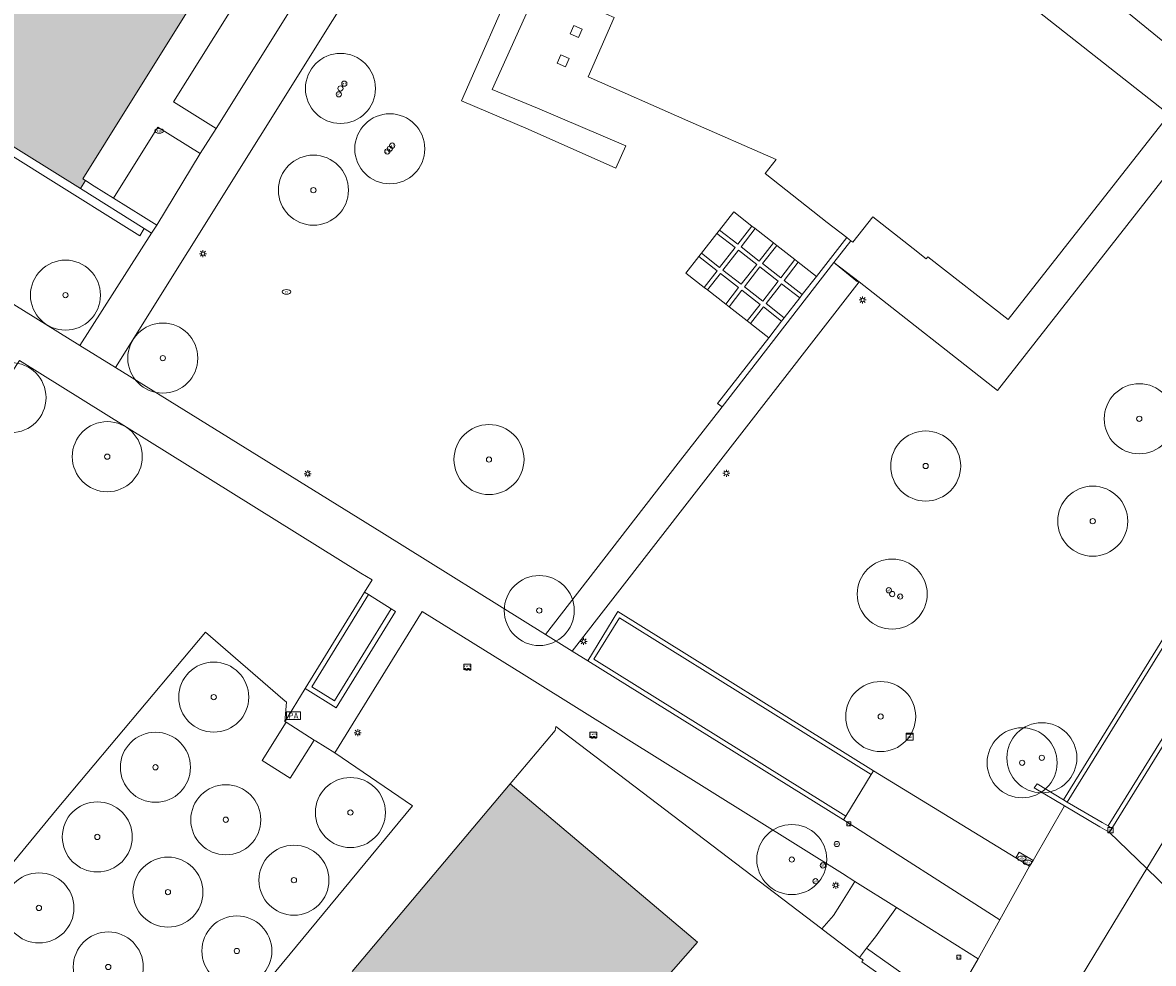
# Model space of a CAD drawing. Header units: metres. Extents: x 187482 to 189800, y 333582 to 335019.
# Tile 247 of 256: x 189061 to 189142, y 334550 to 334617. Entities that reach past the tile are written whole.
import ezdxf
from ezdxf.enums import TextEntityAlignment as Align

# ---------------------------------------------------------------- set-up
doc = ezdxf.new("R2010")
doc.units = ezdxf.units.M
doc.layers.get('0').update_dxf_attribs({"color": 252, "lineweight": 18})
for name, color, linetype, lineweight in [('B-WE-GK-KADEMUUR-GV', 252, 'Continuous', 18), ('B-WE-GR-BEPLANTING_CULTUUR_HEESTERS-GV', 252, 'Continuous', 18), ('B-WE-GR-BOOM-S', 252, 'Continuous', 18), ('B-WE-GR-HAAG-G', 252, 'GR-HAAG1-SO', 18), ('B-WE-IE-MEUBILAIR-S', 252, 'Continuous', 18), ('B-WE-IE-MEUBILAIR_WEGMEUBILAIR-S', 252, 'Continuous', 18), ('B-WE-IE-TERREINAFSCHEIDING_KUNSTMATIG_HEKWERK-G', 252, 'IE-TERREINAFSCHEIDING_KUNSTMATIG-SO', 18), ('B-WE-IE-TERREINAFSCHEIDING_KUNSTMATIG_MUUR-G', 252, 'IE-TERREINAFSCHEIDING_KUNSTMATIG-SO', 18), ('B-WE-IE-TERREINAFSCHEIDING_KUNSTMATIG_MUUR-GV', 252, 'Continuous', 18), ('B-WE-OG-BEBOUWING-GV', 252, 'Continuous', 18), ('B-WE-OG-TERREIN_BEGROEID-GV', 252, 'Continuous', 18), ('B-WE-OG-TERREIN_ERF-GV', 252, 'Continuous', 18), ('B-WE-OG-WATER_BEEK-GV', 252, 'Continuous', 18), ('B-WE-RI-HWA_GOOT_LIJNGOOT-G', 252, 'Continuous', 18), ('B-WE-VH-GESLOTENVERHARDING_ASFALT-GV', 252, 'Continuous', 18), ('B-WE-VH-OPENVERHARDING-GV', 252, 'Continuous', 18), ('B-WE-VH-OPENVERHARDING_STRAATBAKSTEEN-GV', 252, 'Continuous', 18), ('B-WE-VH-OPENVERHARDING_TEGEL-GV', 252, 'Continuous', 18)]:
    doc.layers.add(name, color=color, linetype=linetype, lineweight=lineweight)
doc.layers.add('B-WE-OG-BEBOUWING-V', color=7, linetype='Continuous', lineweight=18, true_color=0xf0f0f0)
doc.styles.add('NLCS-ISO', font='NLCS-ISO.ttf')
doc.linetypes.add('GR-HAAG1-SO', pattern='A,6,[176,NLCS.SHX,S=0.125,R=0,X=0,Y=0],-2', length=8)
doc.linetypes.add('IE-TERREINAFSCHEIDING_KUNSTMATIG-SO', pattern='A,4,[82,NLCS.SHX,S=0.75,R=90,X=0,Y=0],4,-2', length=10)

# ---------------------------------------------------------------- blocks, each defined once
blk = doc.blocks.new('SIE-MEUBILAIR_BORD_VERKEER-SO')
blk.add_lwpolyline([(-0.5625, -0.5625), (0.5625, -0.5625), (0.5625, 0.5625), (-0.5625, 0.5625)], close=True)
at = {"style": 'NLCS-ISO'}
blk.add_text('vb', height=0.75, dxfattribs=at).set_placement((0, 0), align=Align.MIDDLE_CENTER)
blk = doc.blocks.new('SIE-MEUBILAIR_BORD_LOCATIEPAAL-SO')
blk.add_lwpolyline([(-0.75, -0.75), (0.75, -0.75), (0.75, 0.75), (-0.75, 0.75)], close=True)
at = {"style": 'NLCS-ISO'}
blk.add_text('lp', height=0.75, dxfattribs=at).set_placement((0.01, 0.12), align=Align.MIDDLE_CENTER)
blk = doc.blocks.new('SIE-MEUBILAIR_KAST_CAI-SO')
for points in [[(-1, 1), (1, 1), (1, 0.84), (-1, 0.84)], [(-1, 0.76), (1, 0.76), (1, -1), (-1, -1)]]:
    blk.add_lwpolyline(points, close=True)
at = {"style": 'NLCS-ISO'}
blk.add_text('cai', height=0.75, dxfattribs=at).set_placement((0, 0), align=Align.MIDDLE_CENTER)
blk = doc.blocks.new('SIE-MEUBILAIR_PAAL_LICHTMAST-SO')
for points in [[(-0.62, 0), (-1, 0)], [(-0.71, 0.71), (-0.44, 0.44)], [(0, 1), (0, 0.62)], [(0.44, 0.44), (0.71, 0.71)], [(1, 0), (0.62, 0)], [(-0.71, -0.71), (-0.44, -0.44)], [(0, -0.62), (0, -1)], [(0.44, -0.44), (0.71, -0.71)]]:
    blk.add_lwpolyline(points)
blk.add_circle((0, 0), 0.5)
blk = doc.blocks.new('SIE-MEUBILAIR_PAAL_AFSLUITPAAL-SO')
blk.add_circle((0, 0), 0.75)
at = {"style": 'NLCS-ISO'}
blk.add_text('af', height=0.75, dxfattribs=at).set_placement((0, 0.05), align=Align.MIDDLE_CENTER)
blk = doc.blocks.new('SIE-MEUBILAIR_PUT_KOLK-SO')
blk.add_ellipse((0, 0), major_axis=(1.25, 0), ratio=0.54)
at = {"style": 'NLCS-ISO'}
blk.add_text('klk', height=0.75, dxfattribs=at).set_placement((0.03, 0), align=Align.MIDDLE_CENTER)
blk = doc.blocks.new('SIE-MEUBILAIR_PUT_RIOOLPUT-SO')
blk.add_ellipse((0, 0), major_axis=(1.25, 0), ratio=0.54)
at = {"style": 'NLCS-ISO'}
blk.add_text('ri', height=0.75, dxfattribs=at).set_placement((-0.04, 0.07), align=Align.MIDDLE_CENTER)
blk = doc.blocks.new('SIE-MEUBILAIR_SENSOR_CAMERA-SO')
for p, q in [((1, 0.5), (-1, 0.5)), ((-1, 0.5), (-1, -1.125)), ((1, -1.125), (1, 0.5))]:
    blk.add_line(p, q)
for centre, start, end in [((-0.75, -1.0625), 36.869898, 143.130102), ((-0.75, -1.1875), 36.869898, 143.130102), ((-0.75, -1.3125), 36.869898, 143.130102), ((-0.25, -0.6875), 216.869898, 323.130102), ((-0.25, -0.8125), 216.869898, 323.130102), ((-0.25, -0.9375), 216.869898, 323.130102), ((0.25, -1.0625), 36.869898, 143.130102), ((0.25, -1.1875), 36.869898, 143.130102), ((0.25, -1.3125), 36.869898, 143.130102), ((0.75, -0.6875), 216.869898, 323.130102), ((0.75, -0.8125), 216.869898, 323.130102), ((0.75, -0.9375), 216.869898, 323.130102)]:
    blk.add_arc(centre, 0.3125, start, end)
at = {"style": 'NLCS-ISO'}
blk.add_text('cam', height=0.75, dxfattribs=at).set_placement((0, 0), align=Align.MIDDLE_CENTER)
blk = doc.blocks.new('SIE-WEG_PARKEERAUTOMAAT-SO')
at = {"flags": 128}
blk.add_lwpolyline([(-2, -1.095), (2, -1.095), (2, 1.095), (-2, 1.095)], close=True, dxfattribs=at)
at = {"style": 'NLCS-ISO'}
blk.add_text('PA', height=1.75, dxfattribs=at).set_placement((0, 0), align=Align.MIDDLE_CENTER)
blk = doc.blocks.new('SGR-BOOM_GBKN-SO')
at = {"color": 0, "linetype": 'ByBlock', "lineweight": 18}
for radius in [2, 0.15]:
    blk.add_circle((0, 0), radius, dxfattribs=at)

msp = doc.modelspace()

# ---------------------------------------------------------------- hatches: boundary and pattern name
at = {"layer": 'B-WE-OG-BEBOUWING-V'}
h = msp.add_hatch(color=256, dxfattribs=at)
h.dxf.hatch_style = 1
h.paths.add_polyline_path([(189066.662, 334642.997), (189067.239, 334642.638), (189058.837, 334629.202), (189050.181, 334615.36), (189049.995, 334615.477), (189049.62, 334614.864), (189065.43, 334604.999), (189065.795, 334605.574), (189065.609, 334605.692), (189067.228, 334608.284), (189090.843, 334646.088), (189091.038, 334645.966), (189091.414, 334646.568), (189090.825, 334646.936), (189082.359, 334652.225), (189078.621, 334654.56), (189078.511, 334654.386), (189075.069, 334656.503)], flags=17)
h.paths.add_polyline_path([(189033.973, 334625.638), (189040.323, 334635.78), (189045.948, 334632.212), (189046.992, 334631.55), (189056.22, 334646.446), (189059.996, 334644.092), (189061.388, 334646.323), (189069.804, 334659.808), (189031.513, 334683.749), (189031.626, 334683.938), (189031.077, 334684.266), (189031.017, 334684.302), (189030.334, 334683.161), (189026.05, 334685.854), (189026.761, 334687.013), (189026.256, 334687.318), (189025.502, 334686.067), (189019.988, 334689.51), (189020.761, 334690.736), (189020.304, 334691.024), (189019.517, 334689.776), (189015.985, 334691.977), (189013.835, 334688.51), (189011.186, 334690.158), (188994.104, 334662.695), (188988.594, 334653.69), (189033.861, 334625.46)], flags=16)
h = msp.add_hatch(color=256, dxfattribs=at)
h.dxf.hatch_style = 1
h.paths.add_polyline_path([(189109.454, 334516.106), (189109.761, 334515.869), (189112.533, 334513.73), (189112.831, 334513.5), (189113.021, 334513.4), (189119.213, 334523.039), (189118.72, 334523.356), (189115.595, 334525.363), (189121.378, 334534.366), (189117.115, 334537.104), (189115.068, 334538.419), (189113.667, 334539.319), (189108.018, 334530.363), (189108.209, 334530.23), (189106.844, 334527.935), (189101.816, 334531.787), (189103.065, 334533.241), (189101.017, 334534.999), (189101.789, 334535.851), (189098.531, 334538.724), (189109.502, 334551.231), (189104.275, 334555.637), (189096.122, 334562.51), (189084.843, 334549.13), (189085.225, 334548.808), (189088.703, 334545.876), (189088.651, 334545.814), (189089.092, 334545.43), (189092.629, 334542.347), (189085.912, 334534.275), (189105.177, 334519.407), (189105.469, 334519.181), (189107.489, 334517.622), (189107.554, 334517.572)], flags=17)

# ---------------------------------------------------------------- linework, layer by layer
at = {"layer": 'B-WE-GK-KADEMUUR-GV', "flags": 128}
for points in [[(189168.596, 334607.127), (189168.385, 334607.335), (189154.299, 334591.539), (189150.373, 334585.185), (189135.657, 334561.369), (189135.919, 334561.209), (189154.562, 334591.38)], [(189138.827, 334559.523), (189139.094, 334559.342), (189157.654, 334589.3), (189171.566, 334603.882), (189171.298, 334604.065), (189157.459, 334589.509)]]:
    msp.add_lwpolyline(points, close=True, dxfattribs=at)
at = {"layer": 'B-WE-GR-BEPLANTING_CULTUUR_HEESTERS-GV', "flags": 128}
msp.add_lwpolyline([(189098.93, 334641.783), (189067.932, 334592.24), (189086.962, 334580.447), (189098.652, 334573.176), (189108.136, 334585.403), (189111.257, 334589.427), (189110.941, 334589.667), (189114.596, 334594.357), (189113.295, 334595.371), (189113.058, 334595.555), (189111.757, 334596.57), (189111.52, 334596.754), (189110.219, 334597.769), (189109.982, 334597.953), (189108.681, 334598.967), (189109.603, 334600.15), (189109.787, 334600.387), (189110.894, 334601.807), (189111.078, 334602.043), (189112.093, 334603.345), (189113.394, 334602.33), (189113.631, 334602.146), (189114.932, 334601.132), (189115.169, 334600.947), (189116.47, 334599.933), (189116.707, 334599.749), (189118.008, 334598.734), (189120.166, 334601.503), (189118.775, 334602.593), (189114.331, 334606.075), (189115.116, 334607.076), (189108.825, 334609.847), (189101.692, 334612.988), (189103.554, 334617.216)], dxfattribs=at)
for points in [[(189103.664, 334606.458), (189097.403, 334609.243), (189092.642, 334611.277), (189096.623, 334620.339), (189100.229, 334628.047), (189101.61, 334627.464), (189098.168, 334619.483), (189094.842, 334612.065), (189098.08, 334610.743), (189104.386, 334608.044)], [(189098.168, 334619.483), (189101.61, 334627.464), (189100.229, 334628.047), (189096.623, 334620.339), (189092.642, 334611.277), (189097.403, 334609.243), (189103.664, 334606.458), (189104.386, 334608.044), (189098.08, 334610.743), (189094.842, 334612.065)], [(189101.008, 334615.794), (189100.412, 334616.054), (189100.672, 334616.65), (189101.268, 334616.39)], [(189100.09, 334613.686), (189099.494, 334613.945), (189099.753, 334614.541), (189100.349, 334614.281)], [(189113.394, 334602.33), (189112.093, 334603.345), (189111.078, 334602.043), (189112.38, 334601.029)], [(189114.932, 334601.132), (189113.631, 334602.146), (189112.616, 334600.845), (189113.918, 334599.83)], [(189112.195, 334600.792), (189110.894, 334601.807), (189109.787, 334600.387), (189111.089, 334599.373)], [(189113.733, 334599.594), (189112.432, 334600.608), (189111.325, 334599.188), (189112.627, 334598.174)], [(189115.169, 334600.947), (189114.154, 334599.646), (189115.456, 334598.632), (189116.47, 334599.933)], [(189109.603, 334600.15), (189108.681, 334598.967), (189109.982, 334597.953), (189110.904, 334599.136)], [(189118.008, 334598.734), (189116.707, 334599.749), (189115.692, 334598.447), (189116.994, 334597.433)], [(189111.141, 334598.952), (189110.219, 334597.769), (189111.52, 334596.754), (189112.442, 334597.937)], [(189115.271, 334598.395), (189113.97, 334599.409), (189112.863, 334597.99), (189114.165, 334596.975)], [(189116.809, 334597.196), (189115.508, 334598.21), (189114.401, 334596.791), (189115.703, 334595.776)], [(189112.679, 334597.753), (189111.757, 334596.57), (189113.058, 334595.555), (189113.98, 334596.739)], [(189114.217, 334596.554), (189113.295, 334595.371), (189114.596, 334594.357), (189115.518, 334595.54)], [(189121.072, 334550.136), (189121.112, 334550.106), (189121.225, 334550.021), (189121.345, 334549.965), (189121.254, 334549.815), (189126.195, 334546.318), (189126.949, 334545.604), (189127.521, 334546.57), (189121.572, 334550.781)]]:
    msp.add_lwpolyline(points, close=True, dxfattribs=at)
at = {"layer": 'B-WE-GR-HAAG-G', "ltscale": 0.2, "flags": 128}
for points in [[(189092.642, 334611.277), (189096.623, 334620.339)], [(189098.168, 334619.483), (189094.842, 334612.065)], [(189094.842, 334612.065), (189098.08, 334610.743)], [(189097.403, 334609.243), (189092.642, 334611.277)], [(189098.08, 334610.743), (189104.386, 334608.044)], [(189103.664, 334606.458), (189097.403, 334609.243)], [(189104.386, 334608.044), (189103.664, 334606.458)], [(189111.078, 334602.043), (189112.093, 334603.345)], [(189112.093, 334603.345), (189113.394, 334602.33)], [(189113.631, 334602.146), (189114.932, 334601.132)], [(189109.787, 334600.387), (189110.894, 334601.807)], [(189115.169, 334600.947), (189116.47, 334599.933)], [(189108.681, 334598.967), (189109.603, 334600.15)], [(189116.707, 334599.749), (189118.008, 334598.734)], [(189108.681, 334598.967), (189109.982, 334597.953)], [(189110.219, 334597.769), (189111.52, 334596.754)], [(189111.757, 334596.57), (189113.058, 334595.555)], [(189113.295, 334595.371), (189114.596, 334594.357)]]:
    msp.add_lwpolyline(points, dxfattribs=at)
at = {"layer": 'B-WE-IE-TERREINAFSCHEIDING_KUNSTMATIG_HEKWERK-G', "ltscale": 0.2, "flags": 128}
for points in [[(189083.6, 334564.732), (189089.164, 334560.945), (189077.927, 334547.371), (189068.513, 334535.936), (189062.622, 334540.874), (189058.217, 334544.566), (189053.592, 334548.396), (189063.767, 334560.738), (189074.377, 334573.344), (189079.899, 334568.574), (189080.16, 334568.349), (189080.045, 334566.956)], [(189099.384, 334566.602), (189118.384, 334552.177), (189118.416, 334552.153), (189121.072, 334550.136), (189121.112, 334550.106)], [(189121.225, 334550.021), (189121.112, 334550.106)]]:
    msp.add_lwpolyline(points, dxfattribs=at)
at = {"layer": 'B-WE-IE-TERREINAFSCHEIDING_KUNSTMATIG_MUUR-G', "ltscale": 0.2, "flags": 128}
for points in [[(189065.795, 334605.574), (189066.419, 334605.185), (189067.798, 334604.327), (189069.941, 334602.993), (189070.89, 334602.402), (189070.518, 334601.828), (189069.982, 334602.162), (189065.43, 334604.999)], [(189120.166, 334601.503), (189118.008, 334598.734)], [(189120.451, 334601.28), (189119.247, 334599.728)], [(189119.247, 334599.728), (189111.257, 334589.427)], [(189118.008, 334598.734), (189116.994, 334597.433)], [(189116.809, 334597.196), (189115.703, 334595.776)], [(189116.994, 334597.433), (189116.809, 334597.196)], [(189115.518, 334595.54), (189114.596, 334594.357)], [(189115.703, 334595.776), (189115.518, 334595.54)], [(189114.596, 334594.357), (189110.941, 334589.667)], [(189110.941, 334589.667), (189111.257, 334589.427)], [(189121.225, 334550.021), (189121.345, 334549.965), (189121.254, 334549.815), (189126.195, 334546.318), (189126.949, 334545.604), (189121.378, 334534.366)]]:
    msp.add_lwpolyline(points, dxfattribs=at)
at = {"layer": 'B-WE-IE-TERREINAFSCHEIDING_KUNSTMATIG_MUUR-GV', "flags": 128}
for points in [[(189119.247, 334599.728), (189120.451, 334601.28), (189120.342, 334601.365), (189120.166, 334601.503), (189118.008, 334598.734), (189116.994, 334597.433), (189116.809, 334597.196), (189115.703, 334595.776), (189115.518, 334595.54), (189114.596, 334594.357), (189110.941, 334589.667), (189111.257, 334589.427)], [(189087.634, 334575.002), (189083.588, 334568.434), (189081.967, 334569.447), (189086.019, 334576.024), (189085.722, 334576.207), (189081.487, 334569.335), (189083.701, 334567.951), (189087.94, 334574.813)], [(189122.082, 334563.451), (189103.821, 334574.82), (189101.664, 334571.303), (189119.926, 334559.945), (189120.095, 334560.217), (189102.103, 334571.407), (189103.925, 334574.378), (189121.913, 334563.179)], [(189139.094, 334559.342), (189138.827, 334559.523), (189138.419, 334559.761), (189136.357, 334560.958), (189135.919, 334561.209), (189135.657, 334561.369), (189133.761, 334562.523), (189133.563, 334562.224), (189135.716, 334560.954), (189138.253, 334559.457), (189138.918, 334559.065)]]:
    msp.add_lwpolyline(points, close=True, dxfattribs=at)
at = {"layer": 'B-WE-OG-BEBOUWING-GV', "flags": 128}
for points in [[(189066.662, 334642.997), (189067.239, 334642.638), (189058.837, 334629.202), (189050.181, 334615.36), (189049.995, 334615.477), (189049.62, 334614.864), (189065.43, 334604.999), (189065.795, 334605.574), (189065.609, 334605.692), (189067.228, 334608.284), (189090.843, 334646.088), (189091.038, 334645.966), (189091.414, 334646.568), (189090.825, 334646.936), (189082.359, 334652.225), (189078.621, 334654.56), (189078.511, 334654.386), (189075.069, 334656.503)], [(189132.813, 334618.448), (189132.693, 334618.542), (189129.97, 334620.682), (189121.738, 334627.151), (189107.984, 334633.224), (189105.838, 334628.35), (189101.356, 334618.173), (189103.554, 334617.216), (189101.692, 334612.988), (189108.825, 334609.847), (189115.116, 334607.076), (189114.331, 334606.075), (189118.775, 334602.593), (189120.166, 334601.503), (189120.342, 334601.365), (189120.451, 334601.28), (189120.593, 334601.168), (189122.023, 334602.988), (189124.913, 334600.722), (189125.849, 334599.988), (189125.959, 334600.131), (189131.683, 334595.657), (189143.193, 334610.291)], [(189101.268, 334616.39), (189100.672, 334616.65), (189100.412, 334616.054), (189101.008, 334615.794)], [(189100.349, 334614.281), (189099.753, 334614.541), (189099.494, 334613.945), (189100.09, 334613.686)], [(189080.12, 334566.909), (189078.418, 334564.192), (189080.419, 334562.923), (189082.133, 334565.641)]]:
    msp.add_lwpolyline(points, close=True, dxfattribs=at)
msp.add_lwpolyline([(189098.531, 334538.724), (189109.502, 334551.231), (189104.275, 334555.637), (189096.122, 334562.51), (189084.843, 334549.13)], dxfattribs=at)
at = {"layer": 'B-WE-OG-TERREIN_BEGROEID-GV', "flags": 128}
for points in [[(189070.518, 334601.828), (189069.982, 334602.162), (189069.677, 334601.625), (189062.756, 334605.951), (189048.554, 334614.828), (189047.809, 334613.632), (189043.814, 334607.22), (189057.924, 334598.448), (189060.671, 334596.74), (189065.397, 334593.811)], [(189082.133, 334565.641), (189080.419, 334562.923), (189078.418, 334564.192), (189080.12, 334566.909), (189080.045, 334566.956), (189080.16, 334568.349), (189079.899, 334568.574), (189074.377, 334573.344), (189063.767, 334560.738), (189053.592, 334548.396), (189058.217, 334544.566), (189062.622, 334540.874), (189068.513, 334535.936), (189077.927, 334547.371), (189089.164, 334560.945), (189083.6, 334564.732), (189082.235, 334565.577)], [(189127.521, 334546.57), (189127.745, 334546.947), (189128.237, 334547.766), (189128.42, 334548.044), (189129.545, 334550.028), (189123.728, 334553.684), (189122.216, 334551.611), (189121.572, 334550.781)]]:
    msp.add_lwpolyline(points, close=True, dxfattribs=at)
for points in [[(189146.634, 334610.622), (189130.929, 334590.602), (189121.051, 334598.352), (189100.555, 334571.993), (189101.664, 334571.303), (189103.821, 334574.82), (189122.082, 334563.451), (189132.24, 334557.239), (189132.469, 334557.653), (189133.469, 334557.051), (189135.716, 334560.954), (189133.563, 334562.224), (189133.761, 334562.523), (189135.657, 334561.369), (189150.373, 334585.185)], [(189053.592, 334548.396), (189063.767, 334560.738), (189074.377, 334573.344), (189079.899, 334568.574), (189080.16, 334568.349), (189080.045, 334566.956), (189081.487, 334569.335), (189085.722, 334576.207), (189086.261, 334577.068), (189085.46, 334577.563), (189061.093, 334592.743), (189059.43, 334590.246), (189056.375, 334592.15), (189034.895, 334559.885), (189020.018, 334537.538)], [(189084.843, 334549.13), (189096.122, 334562.51), (189099.345, 334566.333), (189099.384, 334566.602), (189118.384, 334552.177), (189119.228, 334553.115), (189119.671, 334553.837), (189120.744, 334555.559), (189119.869, 334556.109), (189097.703, 334569.931), (189097.121, 334570.295), (189089.854, 334574.826), (189083.6, 334564.732), (189089.164, 334560.945), (189077.927, 334547.371)]]:
    msp.add_lwpolyline(points, dxfattribs=at)
at = {"layer": 'B-WE-OG-TERREIN_ERF-GV', "flags": 128}
for points in [[(189090.843, 334646.088), (189067.228, 334608.284), (189065.609, 334605.692), (189065.795, 334605.574), (189066.419, 334605.185), (189067.798, 334604.327), (189070.966, 334609.391), (189073.997, 334607.495), (189075.12, 334609.293), (189072.09, 334611.188), (189083.601, 334629.587)], [(189126.195, 334546.318), (189121.254, 334549.815), (189121.345, 334549.965), (189121.225, 334550.021), (189121.112, 334550.106), (189121.072, 334550.136), (189118.416, 334552.153), (189118.384, 334552.177), (189099.384, 334566.602), (189099.345, 334566.333), (189096.122, 334562.51), (189104.275, 334555.637), (189109.502, 334551.231), (189098.531, 334538.724)]]:
    msp.add_lwpolyline(points, dxfattribs=at)
for points in [[(189075.12, 334609.293), (189086.634, 334627.689), (189083.601, 334629.587), (189072.09, 334611.188)], [(189048.554, 334614.828), (189062.756, 334605.951), (189069.677, 334601.625), (189069.982, 334602.162), (189065.43, 334604.999), (189049.62, 334614.864), (189049.995, 334615.477), (189049.231, 334615.936)], [(189067.798, 334604.327), (189069.941, 334602.993), (189070.89, 334602.402), (189073.997, 334607.495), (189070.966, 334609.391)], [(189070.89, 334602.402), (189069.941, 334602.993), (189067.798, 334604.327), (189066.419, 334605.185), (189065.795, 334605.574), (189065.43, 334604.999), (189069.982, 334602.162), (189070.518, 334601.828)]]:
    msp.add_lwpolyline(points, close=True, dxfattribs=at)
at = {"layer": 'B-WE-OG-WATER_BEEK-GV', "flags": 128}
msp.add_lwpolyline([(189171.298, 334604.065), (189171.398, 334604.376), (189171.268, 334604.675), (189168.596, 334607.127), (189154.562, 334591.38), (189135.919, 334561.209), (189136.357, 334560.958), (189138.419, 334559.761), (189138.827, 334559.523), (189157.459, 334589.509)], close=True, dxfattribs=at)
at = {"layer": 'B-WE-RI-HWA_GOOT_LIJNGOOT-G', "flags": 128}
msp.add_lwpolyline([(189119.364, 334599.625), (189120.927, 334598.338)], dxfattribs=at)
at = {"layer": 'B-WE-VH-GESLOTENVERHARDING_ASFALT-GV', "flags": 128}
for points in [[(189094.817, 334640.864), (189093.691, 334639.062), (189087.75, 334629.497), (189086.634, 334627.689), (189075.12, 334609.293), (189073.997, 334607.495), (189070.89, 334602.402), (189070.518, 334601.828), (189065.397, 334593.811), (189067.932, 334592.24), (189098.93, 334641.783), (189100.232, 334643.829), (189097.596, 334645.313)], [(189121.051, 334598.352), (189119.247, 334599.728), (189111.257, 334589.427), (189108.136, 334585.403), (189098.652, 334573.176), (189100.555, 334571.993)], [(189121.913, 334563.179), (189103.925, 334574.378), (189102.103, 334571.407), (189120.095, 334560.217)]]:
    msp.add_lwpolyline(points, close=True, dxfattribs=at)
msp.add_lwpolyline([(189061.093, 334592.743), (189085.46, 334577.563), (189086.261, 334577.068), (189085.722, 334576.207), (189086.019, 334576.024), (189087.634, 334575.002), (189087.94, 334574.813), (189083.701, 334567.951), (189081.487, 334569.335), (189080.045, 334566.956), (189080.12, 334566.909), (189082.133, 334565.641), (189082.235, 334565.577), (189083.6, 334564.732), (189089.854, 334574.826), (189097.121, 334570.295), (189097.703, 334569.931), (189119.869, 334556.109), (189120.744, 334555.559), (189123.728, 334553.684), (189129.545, 334550.028), (189131.106, 334552.819), (189119.926, 334559.945), (189101.664, 334571.303), (189100.555, 334571.993), (189098.652, 334573.176), (189086.962, 334580.447), (189067.932, 334592.24), (189065.397, 334593.811), (189060.671, 334596.74)], dxfattribs=at)
at = {"layer": 'B-WE-VH-OPENVERHARDING-GV', "flags": 128}
msp.add_lwpolyline([(189086.019, 334576.024), (189081.967, 334569.447), (189083.588, 334568.434), (189087.634, 334575.002)], close=True, dxfattribs=at)
at = {"layer": 'B-WE-VH-OPENVERHARDING_STRAATBAKSTEEN-GV', "flags": 128}
for points in [[(189171.566, 334603.882), (189157.654, 334589.3), (189139.094, 334559.342)], [(189139.094, 334559.342), (189138.918, 334559.065), (189141.59, 334556.48), (189146.61, 334564.701), (189154.528, 334577.806)], [(189154.528, 334577.806), (189146.61, 334564.701), (189141.59, 334556.48), (189145.643, 334552.56), (189150.603, 334560.737), (189151.788, 334562.69), (189159.563, 334575.559)]]:
    msp.add_lwpolyline(points, dxfattribs=at)
for points in [[(189121.913, 334563.179), (189120.095, 334560.217), (189119.926, 334559.945), (189131.106, 334552.819), (189133.229, 334556.634), (189132.24, 334557.239), (189122.082, 334563.451)], [(189133.469, 334557.051), (189133.229, 334556.634), (189131.106, 334552.819), (189129.545, 334550.028), (189128.42, 334548.044), (189131.179, 334546.478), (189131.935, 334546.049), (189134.094, 334544.117), (189134.217, 334544.323), (189140.994, 334555.504), (189141.59, 334556.48), (189138.918, 334559.065), (189138.253, 334559.457), (189135.716, 334560.954)], [(189133.469, 334557.051), (189132.469, 334557.653), (189132.24, 334557.239), (189133.229, 334556.634)], [(189145.643, 334552.56), (189141.59, 334556.48), (189140.994, 334555.504), (189134.217, 334544.323), (189134.094, 334544.117), (189138.246, 334540.402), (189144.563, 334550.781)], [(189118.384, 334552.177), (189118.416, 334552.153), (189121.072, 334550.136), (189121.572, 334550.781), (189122.216, 334551.611), (189123.728, 334553.684), (189120.744, 334555.559), (189119.671, 334553.837), (189119.228, 334553.115)]]:
    msp.add_lwpolyline(points, close=True, dxfattribs=at)
at = {"layer": 'B-WE-VH-OPENVERHARDING_TEGEL-GV', "flags": 128}
msp.add_lwpolyline([(189097.596, 334645.313), (189100.232, 334643.829), (189098.93, 334641.783), (189104.523, 334638.295), (189103.999, 334636.024), (189114.837, 334631.183), (189115.308, 334632.26), (189116.444, 334634.859), (189124.623, 334630.041), (189132.11, 334624.139), (189135.154, 334621.739), (189143.653, 334614.78), (189147.677, 334611.939), (189150.657, 334615.754), (189154.091, 334614.037), (189150.805, 334616.073), (189151.682, 334617.489)], dxfattribs=at)
for points in [[(189119.247, 334599.728), (189121.051, 334598.352), (189130.929, 334590.602), (189146.634, 334610.622), (189142.805, 334613.64), (189143.653, 334614.78), (189135.154, 334621.739), (189134.062, 334620.204), (189132.813, 334618.448), (189143.193, 334610.291), (189131.683, 334595.657), (189125.959, 334600.131), (189125.849, 334599.988), (189124.913, 334600.722), (189122.023, 334602.988), (189120.593, 334601.168), (189120.451, 334601.28)], [(189115.508, 334598.21), (189116.809, 334597.196), (189116.994, 334597.433), (189115.692, 334598.447), (189116.707, 334599.749), (189116.47, 334599.933), (189115.456, 334598.632), (189114.154, 334599.646), (189115.169, 334600.947), (189114.932, 334601.132), (189113.918, 334599.83), (189112.616, 334600.845), (189113.631, 334602.146), (189113.394, 334602.33), (189112.38, 334601.029), (189111.078, 334602.043), (189110.894, 334601.807), (189112.195, 334600.792), (189111.089, 334599.373), (189109.787, 334600.387), (189109.603, 334600.15), (189110.904, 334599.136), (189109.982, 334597.953), (189110.219, 334597.769), (189111.141, 334598.952), (189112.442, 334597.937), (189111.52, 334596.754), (189111.757, 334596.57), (189112.679, 334597.753), (189113.98, 334596.739), (189113.058, 334595.555), (189113.295, 334595.371), (189114.217, 334596.554), (189115.518, 334595.54), (189115.703, 334595.776), (189114.401, 334596.791)], [(189111.325, 334599.188), (189112.432, 334600.608), (189113.733, 334599.594), (189112.627, 334598.174)], [(189112.863, 334597.99), (189113.97, 334599.409), (189115.271, 334598.395), (189114.165, 334596.975)]]:
    msp.add_lwpolyline(points, close=True, dxfattribs=at)

# ---------------------------------------------------------------- block references
at = {"layer": 'B-WE-GR-BOOM-S', "xscale": 1.25, "yscale": 1.25, "zscale": 1.25}
for p in [(189084.008, 334612.151), (189087.532, 334607.842), (189082.076, 334604.889), (189064.367, 334597.398), (189071.321, 334592.905), (189060.48, 334590.081), (189141.058, 334588.575), (189067.355, 334585.868), (189094.616, 334585.664), (189125.803, 334585.202), (189137.734, 334581.266), (189123.412, 334576.063), (189098.207, 334574.889), (189074.957, 334568.708), (189122.589, 334567.322), (189132.692, 334564.021), (189134.1, 334564.38), (189070.793, 334563.7), (189075.817, 334559.956), (189084.717, 334560.471), (189066.641, 334558.731), (189116.241, 334557.116), (189080.686, 334555.643), (189071.688, 334554.79), (189062.474, 334553.663), (189076.608, 334550.591), (189067.426, 334549.449)]:
    msp.add_blockref('SGR-BOOM_GBKN-SO', p, dxfattribs=at)
at = {"layer": 'B-WE-IE-MEUBILAIR-S', "xscale": 0.25, "yscale": 0.25, "zscale": 0.25}
for name, p in [('SIE-MEUBILAIR_PAAL_AFSLUITPAAL-SO', (189084.282, 334612.491)), ('SIE-MEUBILAIR_PAAL_AFSLUITPAAL-SO', (189083.888, 334611.73)), ('SIE-MEUBILAIR_PUT_KOLK-SO', (189071.06, 334609.122)), ('SIE-MEUBILAIR_PAAL_AFSLUITPAAL-SO', (189087.356, 334607.654)), ('SIE-MEUBILAIR_PAAL_AFSLUITPAAL-SO', (189087.704, 334608.071)), ('SIE-MEUBILAIR_PAAL_LICHTMAST-SO', (189074.184, 334600.352)), ('SIE-MEUBILAIR_PUT_RIOOLPUT-SO', (189080.156, 334597.629)), ('SIE-MEUBILAIR_PAAL_LICHTMAST-SO', (189121.297, 334597.054)), ('SIE-MEUBILAIR_PAAL_LICHTMAST-SO', (189111.569, 334584.69)), ('SIE-MEUBILAIR_PAAL_LICHTMAST-SO', (189081.671, 334584.653)), ('SIE-MEUBILAIR_PAAL_AFSLUITPAAL-SO', (189123.173, 334576.335)), ('SIE-MEUBILAIR_PAAL_AFSLUITPAAL-SO', (189123.983, 334575.885)), ('SIE-MEUBILAIR_PAAL_LICHTMAST-SO', (189101.376, 334572.689)), ('SIE-MEUBILAIR_SENSOR_CAMERA-SO', (189093.073, 334570.943)), ('SIE-MEUBILAIR_PAAL_LICHTMAST-SO', (189085.239, 334566.165)), ('SIE-MEUBILAIR_SENSOR_CAMERA-SO', (189102.057, 334566.092)), ('SIE-MEUBILAIR_KAST_CAI-SO', (189124.67, 334565.875)), ('SIE-MEUBILAIR_BORD_VERKEER-SO', (189120.307, 334559.66)), ('SIE-MEUBILAIR_BORD_LOCATIEPAAL-SO', (189139.006, 334559.204)), ('SIE-MEUBILAIR_PAAL_AFSLUITPAAL-SO', (189119.458, 334558.225)), ('SIE-MEUBILAIR_PAAL_AFSLUITPAAL-SO', (189118.466, 334556.698)), ('SIE-MEUBILAIR_PUT_KOLK-SO', (189132.665, 334557.197)), ('SIE-MEUBILAIR_PUT_KOLK-SO', (189133.077, 334556.908)), ('SIE-MEUBILAIR_PAAL_AFSLUITPAAL-SO', (189117.938, 334555.569)), ('SIE-MEUBILAIR_PAAL_LICHTMAST-SO', (189119.385, 334555.282)), ('SIE-MEUBILAIR_BORD_VERKEER-SO', (189128.164, 334550.158))]:
    msp.add_blockref(name, p, dxfattribs=at)
at = {"layer": 'B-WE-IE-MEUBILAIR_WEGMEUBILAIR-S', "xscale": 0.25, "yscale": 0.25, "zscale": 0.25}
msp.add_blockref('SIE-WEG_PARKEERAUTOMAAT-SO', (189080.658, 334567.385), dxfattribs=at)

doc.saveas('drawing.dxf')
